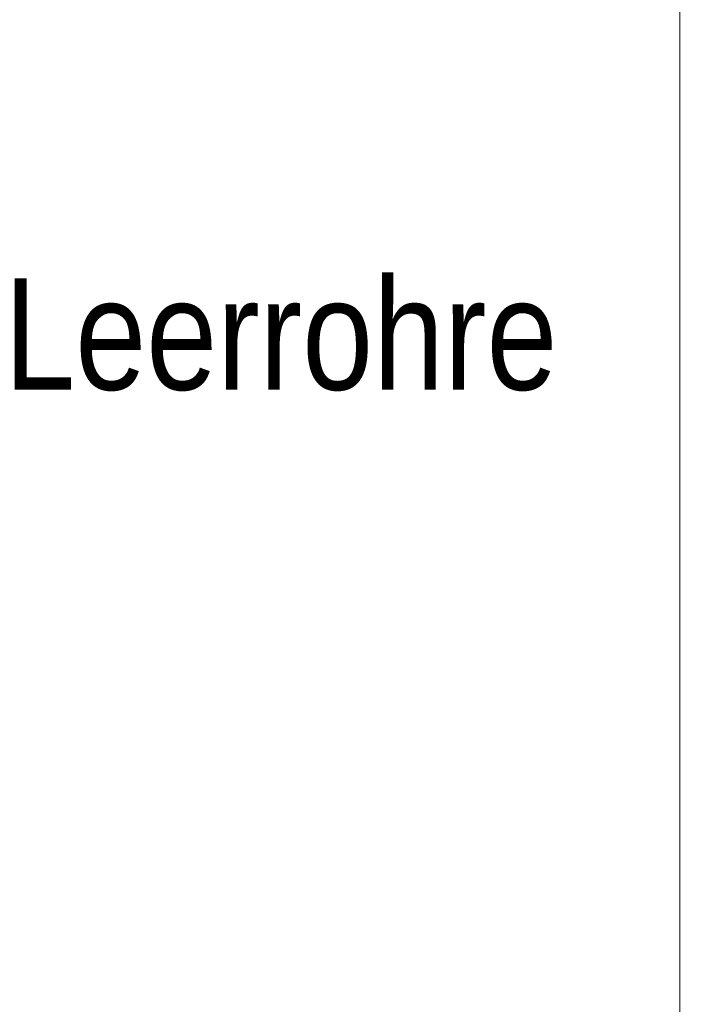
# Model space of a CAD drawing. Extents: x -720 to 300, y 62 to 1162.
# Tile 138 of 256: x 178 to 187, y 709 to 722. Entities that reach past the tile are written whole.
import ezdxf
from ezdxf.lldxf.tags import DXFTag

# ---------------------------------------------------------------- set-up
doc = ezdxf.new("R2010")
doc.units = 0
doc.layers.get('0').update_dxf_attribs({"lineweight": 13})
doc.layers.add('E_Detail_Beschriftung', color=7, linetype='Continuous', lineweight=13, true_color=0x009900)
doc.layers.add('E_Detail_Linie_Text_Bem', color=7, linetype='Continuous', lineweight=13)
doc.styles.get("Standard").update_dxf_attribs({"font": 'ARIALN.TTF'})
tags = doc.linetypes.add('fein_strichliert-A06G93Y38I', pattern=[4, 1, -2, 1]).pattern_tags.tags
tags[8:9] = [DXFTag(74, 4), DXFTag(75, 0), DXFTag(340, '0'), DXFTag(46, 0.0), DXFTag(50, 0.0), DXFTag(44, 0.0), DXFTag(45, 0.0)]
tags[6:7] = [DXFTag(74, 4), DXFTag(75, 0), DXFTag(340, '0'), DXFTag(46, 0.0), DXFTag(50, 0.0), DXFTag(44, 0.0), DXFTag(45, 0.0)]
tags[4:5] = [DXFTag(74, 4), DXFTag(75, 0), DXFTag(340, '0'), DXFTag(46, 0.0), DXFTag(50, 0.0), DXFTag(44, 0.0), DXFTag(45, 0.0)]

# ---------------------------------------------------------------- blocks, each defined once
blk = doc.blocks.new('Referenz-A06G93Y68I')
at = {"layer": 'E_Detail_Linie_Text_Bem', "linetype": 'fein_strichliert-A06G93Y38I', "ltscale": 0.65}
blk.add_line((186.585, 685.882), (186.585, 747.199), dxfattribs=at)
at = {"layer": 'E_Detail_Beschriftung', "linetype": 'Continuous', "ltscale": 0.13, "insert": (178.096, 718.508), "char_height": 1.4, "attachment_point": 1}
blk.add_mtext('{\\fArial Narrow;Leerrohre}', dxfattribs=at)

msp = doc.modelspace()

# ---------------------------------------------------------------- block references
at = {"color": 8, "lineweight": 25, "ltscale": 0.25, "true_color": 0x808080}
msp.add_blockref('Referenz-A06G93Y68I', (0, 0), dxfattribs=at)

doc.saveas('drawing.dxf')
